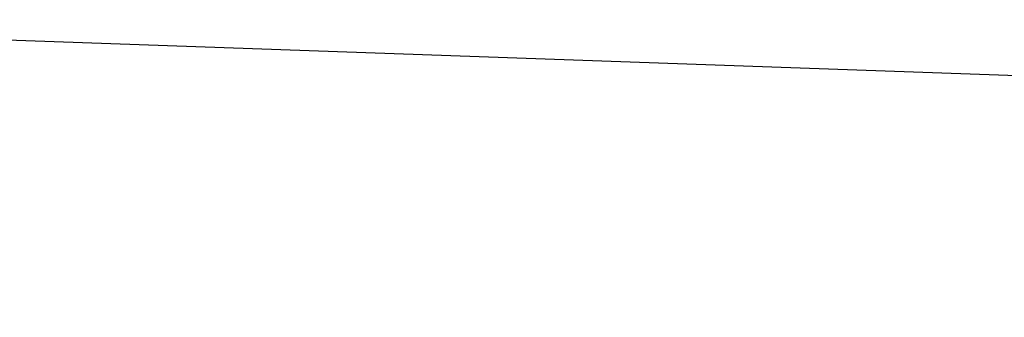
# Model space of a CAD drawing. Header units: millimetres. Extents: x 11 to 117, y -52 to 37.
# Tile 211 of 256: x 37.1544 to 37.2473, y -42.6569 to -42.6288. Entities that reach past the tile are written whole.
import ezdxf

# ---------------------------------------------------------------- set-up
doc = ezdxf.new("R2010")
doc.units = ezdxf.units.MM
doc.header["$LTSCALE"] = 25.4
doc.layers.get('0').update_dxf_attribs({"true_color": 0xff5454})

# ---------------------------------------------------------------- blocks, each defined once
blk = doc.blocks.new('PROFILE-IRIS-LED-7W-8995-8997-8996-8998.STL#2')
at = {"color": 18, "true_color": 0x000000}
mesh = blk.add_polyface(dxfattribs=at)
corners = [(36.796387, -6.532102, 85.099152), (23.135214, -48.181465, 33.174042), (37.245895, -7.247066, 84.632614)]
mesh.append_faces([[corners[k] for k in face] for face in [(0, 1, 2)]], dxfattribs={"color": 18})
at = {"color": 7, "true_color": 0xffffff}
mesh = blk.add_polyface(dxfattribs=at)
corners = [(39.795509, -40.939468, 45.6469), (36.064682, -42.258114, 43.983082), (39.356995, -42.649513, 43.604), (36.503197, -40.548069, 46.025982)]
mesh.append_faces([[corners[k] for k in face] for face in [(0, 1, 2), (1, 0, 3)]], dxfattribs={"vtx0": -1, "color": 7})
at = {"color": 18, "true_color": 0x000000}
mesh = blk.add_polyface(dxfattribs=at)
corners = [(36.93124, -43.399818, 33.729847), (39.995087, -42.730976, 34.119122), (39.797634, -43.500973, 33.199245), (37.128696, -42.629818, 34.649727)]
mesh.append_faces([[corners[k] for k in face] for face in [(0, 1, 2), (1, 0, 3)]], dxfattribs={"vtx0": -1, "color": 18})

msp = doc.modelspace()

# ---------------------------------------------------------------- block references
at = {"color": 0}
msp.add_blockref('PROFILE-IRIS-LED-7W-8995-8997-8996-8998.STL#2', (0, 0), dxfattribs=at)

doc.saveas('drawing.dxf')
